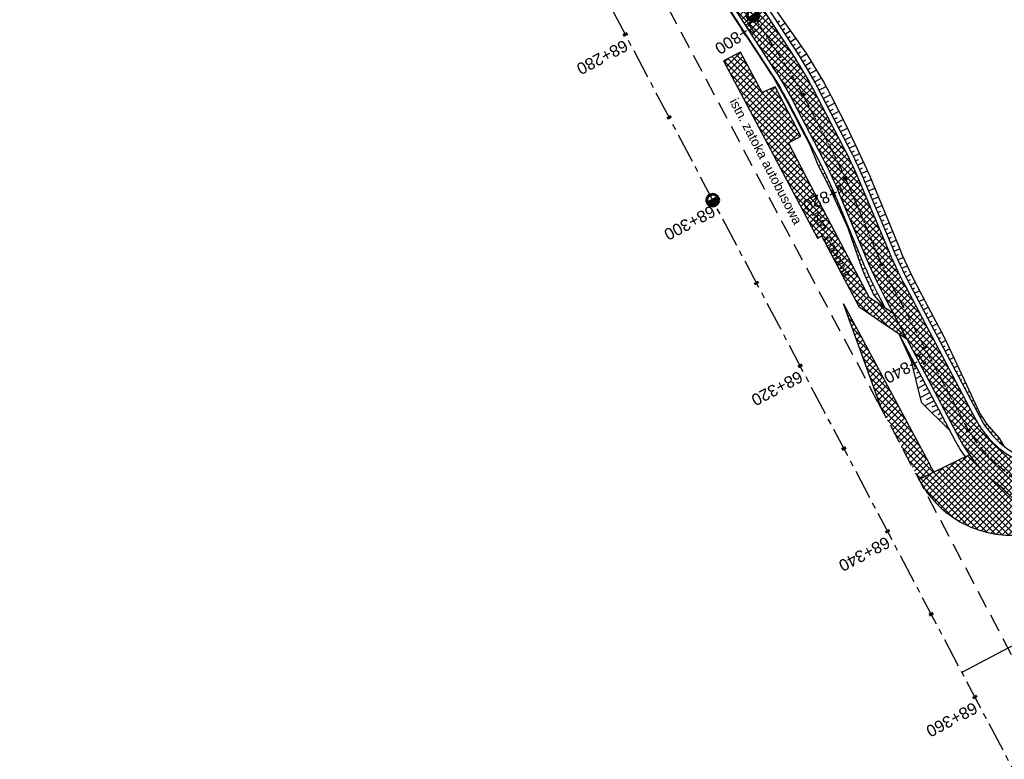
# Model space of a CAD drawing. Header units: metres. Extents: x 7529682 to 7533704, y 5721210 to 5727842.
# Tile 38 of 64: x 7530480 to 7530586, y 5726128 to 5726207. Entities that reach past the tile are written whole.
import ezdxf

# ---------------------------------------------------------------- set-up
doc = ezdxf.new("R2010")
doc.units = ezdxf.units.M
doc.linetypes.add('CENTER', pattern=[50.8, 31.75, -6.35, 6.35, -6.35])
doc.linetypes.add('HIDDEN', pattern=[9.525, 6.35, -3.175])
for name, color, linetype in [('C-DROGI-SYTUACJA-ETYKIETY', 7, 'Continuous'), ('D-hatch-chodniki', 221, 'Continuous'), ('D-hatch-pobocza', 131, 'Continuous'), ('D-hatch-zieleńce', 102, 'Continuous'), ('D-pobocza', 7, 'Continuous'), ('D-skarpa', 7, 'Continuous'), ('D-skarpa-kreskowanie', 7, 'Continuous')]:
    doc.layers.add(name, color=color, linetype=linetype)
doc.layers.add('D-hatch-ciag-pieszo-rowerowy', color=7, linetype='Continuous', lineweight=13, true_color=0xff9f80)
for name, color, linetype, lineweight in [('D-krawędzie', 7, 'Continuous', 30), ('D-obrzeża', 7, 'Continuous', 30), ('D-opisy', 7, 'Continuous', 30), ('D-oś', 10, 'CENTER', 30)]:
    doc.layers.add(name, color=color, linetype=linetype, lineweight=lineweight)
doc.layers.add('poprzeczki', color=7, linetype='Continuous', true_color=0x0000c7)
doc.styles.get("Standard").update_dxf_attribs({"font": 'arial.ttf'})
pattern_1 = [(45, (0, 0), (-0.33675960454, 0.33675960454), []), (135, (0, 0), (-0.33675960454, -0.33675960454), [])]

# ---------------------------------------------------------------- blocks, each defined once
blk = doc.blocks.new('kilometraz')
at = {"linetype": 'ByBlock', "lineweight": -2}
blk.add_hatch(color=0, dxfattribs=at).paths.add_polyline_path([(0, -0.28125, 0.41421356), (0.28125, 0, 0.41421356), (0, 0.28125)])
at = {"color": 0, "linetype": 'ByBlock', "lineweight": -2}
blk.add_line((0, 0.28125), (0, -0.28125), dxfattribs=at)
blk.add_circle((0, 0), 0.28125, dxfattribs=at)
blk = doc.blocks.new('AeccTickLine')
at = {"color": 0, "linetype": 'ByBlock', "lineweight": -2}
blk.add_line((0, 1), (0, -1), dxfattribs=at)

msp = doc.modelspace()

# ---------------------------------------------------------------- hatches: boundary and pattern name
at = {"layer": 'D-hatch-chodniki', "true_color": 0x6e6e6e}
h = msp.add_hatch(dxfattribs=at)
h.set_pattern_fill('ANSI37', color=8, scale=0.15, style=0)
h.set_pattern_definition(pattern_1)
h.paths.add_polyline_path([(7530569.95, 5726176.26), (7530572.68, 5726174.42), (7530575.08, 5726172.81), (7530573.66, 5726175.53), (7530571.11, 5726177.18), (7530566.59, 5726185.82), (7530562.45, 5726193.74), (7530563.76, 5726194.44), (7530561.04, 5726199.74), (7530559.65, 5726199.11), (7530557.32, 5726203.42), (7530555.52, 5726202.51), (7530557.01, 5726199.69), (7530559.61, 5726194.77), (7530565.54, 5726183.56), (7530565.97, 5726183.81)])
at = {"layer": 'D-hatch-ciag-pieszo-rowerowy'}
h = msp.add_hatch(dxfattribs=at)
h.set_pattern_fill('ANSI37', color=256, scale=0.15, style=0)
h.set_pattern_definition(pattern_1)
edge = h.paths.add_edge_path()
edge.add_line((7530580, 5726163.49), (7530582.28, 5726164.52))
edge.add_line((7530582.28, 5726164.52), (7530574.94, 5726178.43))
edge.add_arc((7530619.15, 5726201.78), 50, 202.668, 207.8318, ccw=False)
edge.add_line((7530573.02, 5726182.51), (7530570.15, 5726189.37))
edge.add_arc((7530524.01, 5726170.1), 50, 22.668, 27.5934)
edge.add_line((7530568.33, 5726193.26), (7530565.11, 5726199.41))
edge.add_arc((7530529.66, 5726180.88), 40, 27.5934, 33.1309)
edge.add_line((7530563.16, 5726202.75), (7530555.51, 5726214.46))
edge.add_arc((7530589.01, 5726236.32), 40, 208.4475, 213.1309, ccw=False)
edge.add_line((7530553.84, 5726217.27), (7530543.03, 5726237.22))
edge.add_line((7530543.03, 5726237.22), (7530528.1, 5726266.32))
edge.add_line((7530528.1, 5726266.32), (7530507.52, 5726305.7))
edge.add_line((7530507.52, 5726305.7), (7530488.37, 5726341.91))
edge.add_line((7530488.37, 5726341.91), (7530485.29, 5726347.72))
edge.add_line((7530485.29, 5726347.72), (7530482.34, 5726347.96))
edge.add_line((7530482.34, 5726347.96), (7530486.16, 5726340.74))
edge.add_line((7530486.16, 5726340.74), (7530505.31, 5726304.54))
edge.add_line((7530505.31, 5726304.54), (7530525.88, 5726265.17))
edge.add_line((7530525.88, 5726265.17), (7530540.82, 5726236.06))
edge.add_line((7530540.82, 5726236.06), (7530551.69, 5726215.99))
edge.add_arc((7530586.86, 5726235.04), 40, 208.4475, 213.1309)
edge.add_line((7530553.36, 5726213.18), (7530561, 5726201.48))
edge.add_arc((7530527.5, 5726179.62), 40, 27.5934, 33.1309, ccw=False)
edge.add_line((7530562.95, 5726198.15), (7530566.06, 5726192.2))
edge.add_arc((7530521.75, 5726169.04), 50, 22.668, 27.5934, ccw=False)
edge.add_line((7530567.88, 5726188.31), (7530570.75, 5726181.44))
edge.add_arc((7530616.89, 5726200.71), 50, 202.668, 207.8318)
edge.add_line((7530572.67, 5726177.37), (7530580, 5726163.49))
h = msp.add_hatch(dxfattribs=at)
h.set_pattern_fill('ANSI37', color=256, scale=0.15, style=0)
h.set_pattern_definition(pattern_1)
h.paths.add_polyline_path([(7530586.41, 5726160.13, -0.144123), (7530582.47, 5726164.17), (7530582.28, 5726164.52), (7530580, 5726163.49), (7530580.71, 5726162.14, 0.101584), (7530584.55, 5726157.48), (7530584.69, 5726157.37, -0.100735), (7530588.49, 5726152.75), (7530588.87, 5726152.04, 0.045938), (7530594.23, 5726153.68), (7530593.36, 5726155.31, 0.143266), (7530591.4, 5726157.32)])
at = {"layer": 'D-hatch-pobocza'}
h = msp.add_hatch(dxfattribs=at)
h.set_pattern_fill('ANSI37', color=256, scale=0.15, style=0)
h.set_pattern_definition(pattern_1)
h.paths.add_polyline_path([(7530568.33, 5726176.53), (7530572.47, 5726165.17), (7530576.37, 5726157.78), (7530577.99, 5726158.57)])
at = {"layer": 'D-hatch-zieleńce'}
h = msp.add_hatch(dxfattribs=at)
h.set_pattern_fill('ANSI37', color=256, scale=0.15, style=0)
h.set_pattern_definition(pattern_1)
edge = h.paths.add_edge_path()
edge.add_line((7530581.77, 5726160.42), (7530576.38, 5726157.79))
edge.add_line((7530576.38, 5726157.79), (7530577.27, 5726156.37))
edge.add_line((7530577.27, 5726156.37), (7530578.21, 5726155.25))
edge.add_line((7530578.21, 5726155.25), (7530578.75, 5726154.73))
edge.add_line((7530578.75, 5726154.73), (7530579.27, 5726154.29))
edge.add_line((7530579.27, 5726154.29), (7530580.22, 5726153.6))
edge.add_line((7530580.22, 5726153.6), (7530580.84, 5726153.23))
edge.add_line((7530580.84, 5726153.23), (7530581.94, 5726152.7))
edge.add_line((7530581.94, 5726152.7), (7530582.86, 5726152.36))
edge.add_line((7530582.86, 5726152.36), (7530583.75, 5726152.11))
edge.add_line((7530583.75, 5726152.11), (7530584.58, 5726151.95))
edge.add_line((7530584.58, 5726151.95), (7530585.66, 5726151.84))
edge.add_line((7530585.66, 5726151.84), (7530586.52, 5726151.83))
edge.add_line((7530586.52, 5726151.83), (7530588.35, 5726151.96))
edge.add_line((7530588.35, 5726151.96), (7530588.87, 5726152.04))
edge.add_line((7530588.87, 5726152.04), (7530588.49, 5726152.75))
edge.add_arc((7530575.25, 5726145.7), 15, 28.0243, 51.0335)
edge.add_line((7530584.69, 5726157.37), (7530584.55, 5726157.48))
edge.add_arc((7530593.98, 5726169.14), 15, 215.5345, 231.0335, ccw=False)

# ---------------------------------------------------------------- linework, layer by layer
at = {"layer": 'D-krawędzie', "linetype": 'HIDDEN', "ltscale": 0.3, "flags": 128}
for points in [[(7530572.01, 5726166.06), (7530548.27, 5726210.67)], [(7530572.01, 5726166.06), (7530599.74, 5726113.52), (7530641.56, 5726032.01), (7530660.96, 5725995.07), (7530689.13, 5725941.54), (7530707.34, 5725907.03), (7530725.26, 5725873.09), (7530743.97, 5725837.65), (7530770.53, 5725787.12), (7530787.86, 5725754.27), (7530809.9, 5725712.54), (7530824.74, 5725684.39), (7530840.86, 5725653.69), (7530860.68, 5725616.15), (7530865.28, 5725607.39), (7530878.05, 5725583.08), (7530918.17, 5725507.18), (7530950.16, 5725446.31), (7530993.42, 5725364.26), (7531022.77, 5725308.72), (7531053.81, 5725249.87), (7531081.17, 5725197.87), (7531103.9, 5725154.54), (7531128.12, 5725108.45), (7531149.3, 5725068.25), (7531167.38, 5725033.77), (7531197.16, 5724976.99), (7531228.15, 5724918.03), (7531253.15, 5724870.49), (7531286.8, 5724806.65), (7531306.74, 5724768.66), (7531335.09, 5724714.65), (7531357.32, 5724672.44), (7531373.64, 5724641.45), (7531392.16, 5724606), (7531418.48, 5724555.85), (7531439.73, 5724515.58), (7531476.36, 5724446.19), (7531491.8, 5724416.76), (7531531.9, 5724339.93), (7531557.23, 5724291.66), (7531569.85, 5724267.58), (7531591.38, 5724226.55), (7531610, 5724191.1), (7531616.88, 5724178), (7531629.98, 5724153.03), (7531641.01, 5724132.02), (7531664.91, 5724087.62), (7531677.64, 5724064.79), (7531683.11, 5724054.99), (7531686.75, 5724048.18), (7531695.45, 5724031.7), (7531703.75, 5724015.92), (7531709.21, 5724005.51), (7531719.39, 5723986.15), (7531726.3, 5723973), (7531732.74, 5723960.74), (7531735.13, 5723956.19)]]:
    msp.add_lwpolyline(points, dxfattribs=at)
at = {"layer": 'D-krawędzie', "color": 7, "linetype": 'ByBlock'}
msp.add_lwpolyline([(7530569.95, 5726176.26), (7530572.68, 5726174.42), (7530575.08, 5726172.81), (7530573.66, 5726175.53), (7530571.11, 5726177.18), (7530566.59, 5726185.82), (7530562.45, 5726193.74), (7530563.76, 5726194.44), (7530561.04, 5726199.74), (7530559.65, 5726199.11), (7530557.32, 5726203.42), (7530555.52, 5726202.51), (7530557.01, 5726199.69), (7530559.61, 5726194.77), (7530565.54, 5726183.56), (7530565.97, 5726183.81)], close=True, dxfattribs=at)
at = {"layer": 'D-krawędzie'}
msp.add_lwpolyline([(7530581.77, 5726160.42), (7530576.38, 5726157.79), (7530577.27, 5726156.37), (7530578.21, 5726155.25), (7530578.75, 5726154.73), (7530579.27, 5726154.29), (7530580.22, 5726153.6), (7530580.84, 5726153.23), (7530581.94, 5726152.7), (7530582.86, 5726152.36), (7530583.75, 5726152.11), (7530584.58, 5726151.95), (7530585.66, 5726151.84), (7530586.52, 5726151.83), (7530588.35, 5726151.96), (7530588.87, 5726152.04)], dxfattribs=at)
at = {"layer": 'D-obrzeża'}
for points in [[(7530323.59, 5726655.58), (7530341.03, 5726622.47), (7530357.95, 5726590.07), (7530380.91, 5726546.86), (7530404.06, 5726502.58), (7530425.55, 5726461.61), (7530445.93, 5726422.72), (7530468.89, 5726378.74), (7530488.37, 5726341.91), (7530507.52, 5726305.7), (7530528.1, 5726266.32), (7530543.03, 5726237.22), (7530553.84, 5726217.27, 0.020438), (7530555.51, 5726214.46), (7530563.16, 5726202.75, -0.024166), (7530565.11, 5726199.41), (7530568.33, 5726193.26, -0.021495), (7530570.15, 5726189.37), (7530573.02, 5726182.51, 0.022535), (7530574.94, 5726178.43), (7530582.47, 5726164.17, 0.144123), (7530586.41, 5726160.13)], [(7530321.38, 5726654.42), (7530338.82, 5726621.31), (7530355.74, 5726588.9), (7530378.7, 5726545.7), (7530401.84, 5726501.42), (7530423.33, 5726460.44), (7530443.71, 5726421.56), (7530466.68, 5726377.57), (7530486.16, 5726340.74), (7530505.31, 5726304.54), (7530525.88, 5726265.17), (7530540.82, 5726236.06), (7530551.69, 5726215.99, 0.020438), (7530553.36, 5726213.18), (7530561, 5726201.48, -0.024166), (7530562.95, 5726198.15), (7530566.06, 5726192.2, -0.021495), (7530567.88, 5726188.31), (7530570.75, 5726181.44, 0.022535), (7530572.67, 5726177.37), (7530580.71, 5726162.14, 0.101584), (7530584.55, 5726157.48), (7530584.69, 5726157.37, -0.100735), (7530588.49, 5726152.75)]]:
    msp.add_lwpolyline(points, format="xyb", dxfattribs=at)
at = {"layer": 'D-opisy', "linetype": 'ByBlock'}
msp.add_line((7530599.99, 5726147.2), (7530580.98, 5726137.18), dxfattribs=at)
at = {"layer": 'D-oś', "ltscale": 0.1}
msp.add_lwpolyline([(7530594.85, 5726110.89), (7530540.21, 5726214.45), (7530503.32, 5726286.65), (7530486.17, 5726319.2), (7530460.32, 5726368.22), (7530439.35, 5726408.03), (7530417.99, 5726448.55), (7530400.96, 5726480.91), (7530382.67, 5726515.6)], dxfattribs=at)
at = {"layer": 'D-oś', "ltscale": 0.03}
msp.add_lwpolyline([(7530402.95, 5726502), (7530424.44, 5726461.02), (7530444.82, 5726422.14), (7530467.79, 5726378.16), (7530487.26, 5726341.32), (7530506.42, 5726305.12), (7530526.99, 5726265.74), (7530541.92, 5726236.64), (7530552.76, 5726216.63, 0.020438), (7530554.44, 5726213.82), (7530562.08, 5726202.11, -0.024166), (7530564.03, 5726198.78), (7530567.39, 5726192.35, -0.021495), (7530568.85, 5726189.24), (7530572.06, 5726181.56, 0.022535), (7530573.6, 5726178.3), (7530581.27, 5726163.76, 0.096558), (7530584.87, 5726159.29), (7530589.55, 5726155.35, -0.108108)], format="xyb", dxfattribs=at)
at = {"layer": 'D-pobocza'}
for points in [[(7530324.03, 5726655.81), (7530341.47, 5726622.7), (7530358.39, 5726590.3), (7530381.35, 5726547.09), (7530404.5, 5726502.82), (7530425.99, 5726461.84), (7530446.37, 5726422.96), (7530469.34, 5726378.97), (7530488.81, 5726342.14), (7530507.97, 5726305.94), (7530528.54, 5726266.55), (7530543.47, 5726237.46), (7530554.28, 5726217.51, 0.020438), (7530555.93, 5726214.74), (7530563.58, 5726203.02, -0.024166), (7530565.55, 5726199.64), (7530568.77, 5726193.49, -0.021495), (7530570.61, 5726189.56), (7530573.48, 5726182.7, 0.022535), (7530575.38, 5726178.67), (7530582.91, 5726164.41)], [(7530320.94, 5726654.18), (7530338.37, 5726621.07), (7530355.29, 5726588.67), (7530378.26, 5726545.46), (7530401.4, 5726501.19), (7530422.89, 5726460.21), (7530443.27, 5726421.33), (7530466.24, 5726377.34), (7530485.71, 5726340.51), (7530504.87, 5726304.31), (7530525.43, 5726264.94), (7530540.37, 5726235.82), (7530551.25, 5726215.75, 0.020438), (7530552.94, 5726212.91), (7530560.58, 5726201.21, -0.024166), (7530562.51, 5726197.91), (7530565.62, 5726191.97, -0.021495), (7530567.42, 5726188.12), (7530570.29, 5726181.25, 0.022535), (7530572.23, 5726177.13), (7530572.78, 5726176.1)], [(7530582.91, 5726164.41, 0.144123), (7530586.65, 5726160.56), (7530591.65, 5726157.75, -0.143266), (7530593.81, 5726155.54), (7530594.7, 5726153.86)], [(7530580.27, 5726161.9, 0.032271), (7530581.32, 5726160.2, 0.032271)]]:
    msp.add_lwpolyline(points, format="xyb", dxfattribs=at)
for points in [[(7530572.47, 5726165.17), (7530568.33, 5726176.53), (7530577.99, 5726158.57), (7530576.31, 5726157.76)], [(7530574.2, 5726173.4), (7530580.27, 5726161.9)]]:
    msp.add_lwpolyline(points, dxfattribs=at)
at = {"layer": 'D-skarpa', "linetype": 'Continuous'}
for points in [[(7530554.41, 5726210.54), (7530559.89, 5726202.17), (7530560.58, 5726201.13), (7530560.64, 5726201.07), (7530562.41, 5726197.93), (7530562.41, 5726197.93), (7530562.71, 5726197.36), (7530563.18, 5726196.51), (7530563.87, 5726195.14), (7530564.69, 5726193.61), (7530565.59, 5726191.41), (7530566.71, 5726189.17), (7530567.04, 5726188.48), (7530568.8, 5726184.67), (7530570.14, 5726180.76), (7530570.48, 5726179.9), (7530571.56, 5726177.48), (7530572.78, 5726176.1)], [(7530560.59, 5726208.61), (7530563.48, 5726204.52), (7530564.21, 5726203.5), (7530564.27, 5726203.42), (7530566.28, 5726200.09), (7530566.34, 5726199.98), (7530566.64, 5726199.42), (7530567, 5726198.73), (7530567.98, 5726196.84), (7530568.59, 5726195.65), (7530569.6, 5726193.5), (7530570.79, 5726190.98), (7530571.13, 5726190.19), (7530572.74, 5726186.32), (7530574.3, 5726182.49), (7530574.61, 5726181.74), (7530575.69, 5726179.4), (7530576.61, 5726177.6), (7530576.72, 5726177.39), (7530579.07, 5726172.97), (7530581.2, 5726168.44), (7530582.94, 5726164.76), (7530583.64, 5726163.69), (7530583.64, 5726163.69), (7530584.94, 5726162.21), (7530585.47, 5726161.35)], [(7530574.2, 5726173.4), (7530575.52, 5726170.52), (7530576.63, 5726166.04), (7530579.66, 5726163.04), (7530579.66, 5726163.04), (7530579.67, 5726163.04)]]:
    msp.add_lwpolyline(points, dxfattribs=at)
at = {"layer": 'D-skarpa-kreskowanie', "linetype": 'Continuous'}
for p, q in [((7530561.24, 5726206.6, 107.77), (7530561.5, 5726206.77, 107.56)), ((7530561.51, 5726206.18, 107.78), (7530562.05, 5726206.54, 107.35)), ((7530561.78, 5726205.77, 107.79), (7530562.06, 5726205.95, 107.57)), ((7530562.06, 5726205.35, 107.8), (7530562.63, 5726205.72, 107.34)), ((7530562.33, 5726204.93, 107.81), (7530562.62, 5726205.12, 107.57)), ((7530562.6, 5726204.51, 107.82), (7530563.21, 5726204.9, 107.34)), ((7530562.88, 5726204.09, 107.82), (7530563.19, 5726204.29, 107.58)), ((7530563.15, 5726203.67, 107.83), (7530563.79, 5726204.09, 107.33)), ((7530563.42, 5726203.25, 107.84), (7530563.75, 5726203.47, 107.58)), ((7530563.69, 5726202.83, 107.85), (7530564.36, 5726203.26, 107.32)), ((7530563.94, 5726202.4, 107.85), (7530564.28, 5726202.61, 107.59)), ((7530564.2, 5726201.97, 107.86), (7530564.89, 5726202.39, 107.32)), ((7530564.45, 5726201.54, 107.87), (7530564.8, 5726201.74, 107.59)), ((7530564.7, 5726201.1, 107.87), (7530565.42, 5726201.52, 107.32)), ((7530564.95, 5726200.67, 107.88), (7530565.32, 5726200.88, 107.6)), ((7530565.21, 5726200.24, 107.88), (7530565.95, 5726200.65, 107.32)), ((7530565.46, 5726199.81, 107.89), (7530565.84, 5726200.01, 107.6)), ((7530565.7, 5726199.37, 107.89), (7530566.46, 5726199.77, 107.32)), ((7530565.93, 5726198.93, 107.89), (7530566.31, 5726199.13, 107.61)), ((7530566.16, 5726198.48, 107.89), (7530566.92, 5726198.88, 107.32)), ((7530566.39, 5726198.04, 107.89), (7530566.77, 5726198.24, 107.6)), ((7530566.62, 5726197.6, 107.89), (7530567.38, 5726197.99, 107.32)), ((7530566.85, 5726197.15, 107.89), (7530567.23, 5726197.35, 107.6)), ((7530567.09, 5726196.71, 107.89), (7530567.84, 5726197.11, 107.32)), ((7530567.32, 5726196.27, 107.88), (7530567.69, 5726196.46, 107.6)), ((7530567.55, 5726195.83, 107.88), (7530568.3, 5726196.22, 107.32)), ((7530567.78, 5726195.38, 107.88), (7530568.15, 5726195.58, 107.6)), ((7530568.01, 5726194.94, 107.87), (7530568.74, 5726195.32, 107.32)), ((7530568.24, 5726194.5, 107.87), (7530568.6, 5726194.68, 107.6)), ((7530568.48, 5726194.05, 107.87), (7530569.17, 5726194.42, 107.34)), ((7530568.71, 5726193.61, 107.86), (7530569.05, 5726193.79, 107.61)), ((7530568.94, 5726193.17, 107.86), (7530569.6, 5726193.51, 107.36)), ((7530569.16, 5726192.72, 107.86), (7530569.49, 5726192.88, 107.61)), ((7530569.37, 5726192.27, 107.85), (7530570.03, 5726192.59, 107.36)), ((7530569.59, 5726191.81, 107.85), (7530569.92, 5726191.97, 107.61)), ((7530565.9, 5726191.41, 107.73), (7530565.65, 5726191.28, 107.54)), ((7530566.12, 5726190.96, 107.72), (7530566, 5726190.89, 107.63)), ((7530569.81, 5726191.36, 107.84), (7530570.46, 5726191.67, 107.36)), ((7530570.02, 5726190.91, 107.84), (7530570.35, 5726191.06, 107.6)), ((7530566.34, 5726190.5, 107.72), (7530566.1, 5726190.39, 107.54)), ((7530566.56, 5726190.05, 107.72), (7530566.44, 5726190, 107.63)), ((7530570.23, 5726190.46, 107.84), (7530570.89, 5726190.74, 107.36)), ((7530570.43, 5726190, 107.83), (7530570.76, 5726190.14, 107.6)), ((7530570.62, 5726189.54, 107.83), (7530571.28, 5726189.81, 107.35)), ((7530566.77, 5726189.6, 107.71), (7530566.55, 5726189.5, 107.55)), ((7530566.98, 5726189.15, 107.71), (7530566.87, 5726189.1, 107.63)), ((7530567.18, 5726188.69, 107.71), (7530566.98, 5726188.61, 107.56)), ((7530570.81, 5726189.08, 107.83), (7530571.14, 5726189.21, 107.59)), ((7530571.01, 5726188.62, 107.82), (7530571.67, 5726188.89, 107.35)), ((7530567.38, 5726188.23, 107.7), (7530567.28, 5726188.19, 107.63)), ((7530567.57, 5726187.77, 107.7), (7530567.4, 5726187.7, 107.58)), ((7530571.2, 5726188.15, 107.82), (7530571.53, 5726188.29, 107.58)), ((7530571.39, 5726187.69, 107.82), (7530572.05, 5726187.97, 107.34)), ((7530567.76, 5726187.31, 107.69), (7530567.68, 5726187.28, 107.64)), ((7530567.95, 5726186.85, 107.69), (7530567.82, 5726186.79, 107.59)), ((7530571.59, 5726187.23, 107.81), (7530571.91, 5726187.37, 107.58)), ((7530571.78, 5726186.77, 107.81), (7530572.43, 5726187.04, 107.34)), ((7530568.15, 5726186.39, 107.69), (7530568.09, 5726186.36, 107.65)), ((7530568.34, 5726185.92, 107.68), (7530568.24, 5726185.88, 107.61)), ((7530571.97, 5726186.31, 107.81), (7530572.3, 5726186.45, 107.57)), ((7530572.16, 5726185.85, 107.8), (7530572.82, 5726186.12, 107.33)), ((7530572.36, 5726185.39, 107.8), (7530572.68, 5726185.52, 107.56)), ((7530568.53, 5726185.46, 107.68), (7530568.49, 5726185.45, 107.65)), ((7530568.72, 5726185, 107.68), (7530568.66, 5726184.97, 107.63)), ((7530568.92, 5726184.54, 107.67), (7530568.89, 5726184.53, 107.66)), ((7530572.55, 5726184.92, 107.8), (7530573.2, 5726185.19, 107.33)), ((7530572.74, 5726184.46, 107.79), (7530573.06, 5726184.6, 107.56)), ((7530569.02, 5726184.04, 107.67), (7530569.11, 5726184.08, 107.67)), ((7530569.18, 5726183.57, 107.7), (7530569.24, 5726183.59, 107.68)), ((7530572.93, 5726184, 107.79), (7530573.57, 5726184.27, 107.33)), ((7530573.13, 5726183.54, 107.79), (7530573.44, 5726183.67, 107.56)), ((7530569.34, 5726183.09, 107.73), (7530569.49, 5726183.16, 107.66)), ((7530569.5, 5726182.62, 107.76), (7530569.6, 5726182.66, 107.71)), ((7530573.32, 5726183.08, 107.78), (7530573.95, 5726183.34, 107.33)), ((7530573.51, 5726182.62, 107.78), (7530573.83, 5726182.75, 107.55)), ((7530573.71, 5726182.16, 107.77), (7530574.33, 5726182.42, 107.32)), ((7530569.67, 5726182.14, 107.78), (7530569.88, 5726182.23, 107.66)), ((7530569.83, 5726181.67, 107.81), (7530569.95, 5726181.72, 107.73)), ((7530569.99, 5726181.2, 107.84), (7530570.27, 5726181.31, 107.65)), ((7530573.9, 5726181.7, 107.77), (7530574.21, 5726181.83, 107.55)), ((7530574.11, 5726181.24, 107.77), (7530574.71, 5726181.51, 107.33)), ((7530570.16, 5726180.72, 107.86), (7530570.31, 5726180.79, 107.75)), ((7530570.34, 5726180.25, 107.87), (7530570.66, 5726180.39, 107.64)), ((7530574.33, 5726180.79, 107.76), (7530574.62, 5726180.93, 107.55)), ((7530574.55, 5726180.34, 107.76), (7530575.12, 5726180.62, 107.33)), ((7530570.53, 5726179.79, 107.88), (7530570.69, 5726179.86, 107.76)), ((7530570.74, 5726179.33, 107.89), (7530571.08, 5726179.48, 107.63)), ((7530574.77, 5726179.89, 107.76), (7530575.05, 5726180.03, 107.55)), ((7530574.98, 5726179.44, 107.75), (7530575.53, 5726179.73, 107.34)), ((7530570.94, 5726178.87, 107.89), (7530571.12, 5726178.95, 107.76)), ((7530571.15, 5726178.4, 107.9), (7530571.51, 5726178.58, 107.63)), ((7530575.21, 5726179, 107.75), (7530575.48, 5726179.14, 107.55)), ((7530575.44, 5726178.55, 107.75), (7530575.98, 5726178.84, 107.34)), ((7530575.67, 5726178.11, 107.74), (7530575.94, 5726178.25, 107.54)), ((7530571.36, 5726177.94, 107.9), (7530571.54, 5726178.04, 107.76)), ((7530571.56, 5726177.48, 107.91), (7530571.95, 5726177.68, 107.62)), ((7530575.91, 5726177.67, 107.74), (7530576.43, 5726177.95, 107.34)), ((7530576.14, 5726177.23, 107.73), (7530576.4, 5726177.36, 107.54)), ((7530576.37, 5726176.79, 107.73), (7530576.9, 5726177.06, 107.34)), ((7530576.61, 5726176.34, 107.73), (7530576.87, 5726176.48, 107.53)), ((7530576.84, 5726175.9, 107.72), (7530577.37, 5726176.18, 107.33)), ((7530577.07, 5726175.46, 107.72), (7530577.34, 5726175.6, 107.52)), ((7530577.31, 5726175.02, 107.72), (7530577.83, 5726175.29, 107.32)), ((7530577.54, 5726174.57, 107.71), (7530577.8, 5726174.71, 107.51)), ((7530577.77, 5726174.13, 107.71), (7530578.3, 5726174.41, 107.31)), ((7530578.01, 5726173.69, 107.71), (7530578.27, 5726173.83, 107.51)), ((7530578.24, 5726173.25, 107.7), (7530578.77, 5726173.53, 107.3)), ((7530578.47, 5726172.81, 107.7), (7530578.74, 5726172.95, 107.5)), ((7530574.89, 5726171.88, 107.6), (7530574.93, 5726171.91, 107.59)), ((7530578.71, 5726172.36, 107.7), (7530579.22, 5726172.64, 107.31)), ((7530578.94, 5726171.92, 107.69), (7530579.19, 5726172.05, 107.51)), ((7530575.21, 5726171.49, 107.57), (7530575.15, 5726171.46, 107.57)), ((7530575.45, 5726171.05, 107.57), (7530575.42, 5726171.04, 107.55)), ((7530579.18, 5726171.48, 107.69), (7530579.65, 5726171.73, 107.33)), ((7530579.41, 5726171.04, 107.69), (7530579.64, 5726171.16, 107.51)), ((7530579.64, 5726170.59, 107.68), (7530580.08, 5726170.82, 107.35)), ((7530575.68, 5726170.61, 107.56), (7530575.52, 5726170.52, 107.44)), ((7530576.15, 5726169.72, 107.56), (7530575.75, 5726169.51, 107.26)), ((7530575.91, 5726170.16, 107.56), (7530575.77, 5726170.09, 107.46)), ((7530579.88, 5726170.15, 107.68), (7530580.08, 5726170.26, 107.52)), ((7530580.11, 5726169.71, 107.67), (7530580.5, 5726169.92, 107.38)), ((7530576.61, 5726168.84, 107.55), (7530576.01, 5726168.52, 107.1)), ((7530576.38, 5726169.28, 107.55), (7530576.12, 5726169.14, 107.36)), ((7530580.34, 5726169.27, 107.67), (7530580.53, 5726169.37, 107.53)), ((7530580.58, 5726168.83, 107.67), (7530580.93, 5726169.01, 107.4)), ((7530577.08, 5726167.95, 107.54), (7530576.26, 5726167.52, 106.93)), ((7530576.85, 5726168.39, 107.55), (7530576.47, 5726168.2, 107.26)), ((7530580.81, 5726168.38, 107.66), (7530580.98, 5726168.47, 107.54)), ((7530581.04, 5726167.94, 107.66), (7530581.36, 5726168.11, 107.42)), ((7530577.55, 5726167.07, 107.54), (7530576.51, 5726166.52, 106.75)), ((7530577.31, 5726167.51, 107.54), (7530576.82, 5726167.25, 107.17)), ((7530577.78, 5726166.63, 107.53), (7530577.17, 5726166.3, 107.07)), ((7530581.28, 5726167.5, 107.66), (7530581.42, 5726167.58, 107.55)), ((7530581.51, 5726167.06, 107.65), (7530581.78, 5726167.2, 107.45)), ((7530581.74, 5726166.62, 107.65), (7530581.87, 5726166.68, 107.55)), ((7530578.01, 5726166.18, 107.53), (7530577.01, 5726165.66, 106.78)), ((7530578.25, 5726165.74, 107.53), (7530577.78, 5726165.5, 107.18)), ((7530581.98, 5726166.17, 107.65), (7530582.21, 5726166.3, 107.47)), ((7530582.21, 5726165.73, 107.64), (7530582.32, 5726165.79, 107.56)), ((7530578.48, 5726165.3, 107.52), (7530577.76, 5726164.92, 106.98)), ((7530578.71, 5726164.86, 107.52), (7530578.4, 5726164.69, 107.29)), ((7530582.44, 5726165.29, 107.64), (7530582.64, 5726165.39, 107.49)), ((7530582.68, 5726164.85, 107.64), (7530582.76, 5726164.89, 107.57)), ((7530582.91, 5726164.41, 107.63), (7530583.08, 5726164.5, 107.51)), ((7530578.95, 5726164.42, 107.52), (7530578.47, 5726164.16, 107.17)), ((7530579.18, 5726163.97, 107.51), (7530579.02, 5726163.89, 107.39)), ((7530579.41, 5726163.53, 107.51), (7530579.24, 5726163.44, 107.39)), ((7530583.16, 5726163.97, 107.63), (7530583.24, 5726164.02, 107.57)), ((7530583.48, 5726163.59, 107.63), (7530583.64, 5726163.69, 107.5)), ((7530579.65, 5726163.09, 107.5), (7530579.63, 5726163.08, 107.5)), ((7530579.87, 5726162.64, 107.52), (7530579.89, 5726162.65, 107.5)), ((7530583.8, 5726163.21, 107.63), (7530583.88, 5726163.26, 107.56)), ((7530584.13, 5726162.83, 107.63), (7530584.29, 5726162.95, 107.49)), ((7530584.45, 5726162.45, 107.63), (7530584.53, 5726162.51, 107.56)), ((7530584.78, 5726162.07, 107.63), (7530584.94, 5726162.21, 107.48)), ((7530585.1, 5726161.68, 107.63), (7530585.18, 5726161.76, 107.55))]:
    msp.add_line(p, q, dxfattribs=at)

# ---------------------------------------------------------------- block references
at = {"layer": 'C-DROGI-SYTUACJA-ETYKIETY', "color": 7, "linetype": 'Continuous', "lineweight": 60, "xscale": 0.2499999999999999, "yscale": 0.2499999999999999, "zscale": 0.2499999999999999, "rotation": 297.8158615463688}
for p in [(7530545.03, 5726205.31), (7530549.7, 5726196.47), (7530559.03, 5726178.78), (7530563.7, 5726169.93), (7530568.36, 5726161.09), (7530573.03, 5726152.24), (7530577.7, 5726143.4), (7530582.36, 5726134.55)]:
    msp.add_blockref('AeccTickLine', p, dxfattribs=at)
at = {"layer": 'C-DROGI-SYTUACJA-ETYKIETY', "color": 10, "linetype": 'Continuous', "lineweight": 60, "xscale": 2.249999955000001, "yscale": 2.249999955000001, "zscale": 2.249999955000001, "rotation": 297.8158615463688}
msp.add_blockref('kilometraz', (7530554.36, 5726187.62), dxfattribs=at)
at = {"layer": 'poprzeczki', "color": 10, "linetype": 'Continuous', "lineweight": 60, "xscale": 2.249999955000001, "yscale": 2.249999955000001, "zscale": 2.249999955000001, "rotation": 303.1308879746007}
msp.add_blockref('kilometraz', (7530558.66, 5726207.35), dxfattribs=at)
at = {"layer": 'poprzeczki', "color": 7, "linetype": 'Continuous', "lineweight": 60, "xscale": 0.25, "yscale": 0.25, "zscale": 0.25}
for p, rotation in [((7530563.98, 5726198.88), 297.7573631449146), ((7530568.53, 5726189.98), 293.8248210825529), ((7530572.4, 5726180.76), 293.915256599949), ((7530576.99, 5726171.87), 297.8318275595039), ((7530581.68, 5726163.04), 301.000743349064)]:
    msp.add_blockref('AeccTickLine', p, dxfattribs=dict(at, rotation=rotation))

# ---------------------------------------------------------------- texts
at = {"layer": 'C-DROGI-SYTUACJA-ETYKIETY', "color": 7}
for s, rotation, p in [('1+800', 213.1309, (7530558.55, 5726206.83)), ('68+280', 207.8159, (7530544.88, 5726204.8)), ('1+820', 203.8248, (7530568.34, 5726189.48)), ('68+300', 207.8159, (7530554.21, 5726187.11)), ('1+840', 207.8318, (7530576.83, 5726171.37)), ('68+320', 207.8159, (7530563.54, 5726169.43)), ('68+340', 207.8159, (7530572.87, 5726151.74)), ('68+360', 207.8159, (7530582.21, 5726134.05))]:
    msp.add_text(s, height=1.25, rotation=rotation, dxfattribs=at).set_placement(p)
at = {"layer": 'D-opisy'}
for s, rotation, p in [('istn. zatoka autobusowa', 297.6431, (7530556.12, 5726198.18)), ('istn. chodnik', 296.1714, (7530564.9, 5726186.13))]:
    msp.add_text(s, height=1, rotation=rotation, dxfattribs=at).set_placement(p)

doc.saveas('drawing.dxf')
